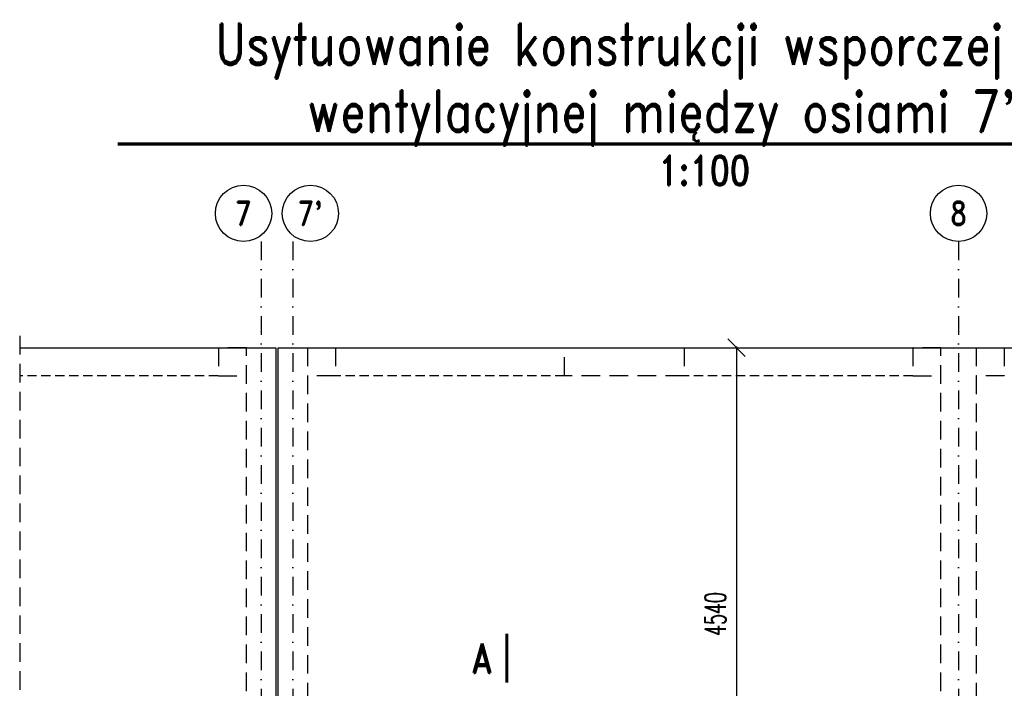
# Model space of a CAD drawing. Header units: millimetres. Extents: x -228255 to 14536, y -140109 to 119945.
# Tile 68 of 123: x -195899 to -187506, y 84816 to 90515. Entities that reach past the tile are written whole.
import ezdxf
from ezdxf.enums import TextEntityAlignment as Align

# ---------------------------------------------------------------- set-up
doc = ezdxf.new("R2010")
doc.units = ezdxf.units.MM
doc.header["$LTSCALE"] = 2.5
for name, pattern in [('DASHDOT', [25.4, 12.7, -6.35, 0, -6.35]), ('DASHED', [19.05, 12.7, -6.35]), ('DASHED2', [9.525, 6.35, -3.175])]:
    doc.linetypes.add(name, pattern=pattern)
for name, color, linetype in [('Gruba', 6, 'Continuous'), ('Nadproza', 202, 'DASHED2'), ('Opis_osi', 7, 'Continuous'), ('Osie', 134, 'DASHDOT'), ('Przerywana', 5, 'DASHED'), ('Sciany_nosne', 2, 'DASHED'), ('Widok', 8, 'Continuous'), ('Wymiary', 86, 'Continuous')]:
    doc.layers.add(name, color=color, linetype=linetype)
doc.styles.add('Romans', font='romans.shx', dxfattribs={"width": 0.6})
doc.styles.add('style1', font='romand.shx', dxfattribs={"width": 0.8})
doc.dimstyles.new('Skala_100', dxfattribs={"dimtxt": 180, "dimasz": 150, "dimexe": 100, "dimexo": 200, "dimgap": 90, "dimtad": 1, "dimdec": 0, "dimrnd": 1, "dimdsep": 46, "dimtxsty": 'Romans', "dimblk": 'OBLIQUE', "dimcen": 0, "dimdle": 10, "dimclrd": 256, "dimclre": 256, "dimclrt": 31, "dimadec": 0, "dimazin": 0, "dimtfac": 1, "dimtdec": 0, "dimtix": 1, "dimtmove": 2, "dimatfit": 0, "dimfxl": 1, "dimtolj": 1, "dimtzin": 0, "dimlwd": -1, "dimlwe": -1, "dimarcsym": 0})

# ---------------------------------------------------------------- blocks, each defined once
blk = doc.blocks.new('Os_centrum')
at = {"color": 7}
blk.add_circle((0, 0), 30, dxfattribs=at)
at = {"color": 31, "style": 'style1', "width": 0.8}
blk.add_attdef('222', text='', height=25, dxfattribs=at).set_placement((0, 0), align=Align.MIDDLE)
blk = doc.blocks.new('_Oblique')
at = {"color": 0, "linetype": 'ByBlock', "lineweight": -2}
blk.add_line((-0.5, -0.5), (0.5, 0.5), dxfattribs=at)
blk = doc.blocks.new('*D634')
at = {"layer": 'Defpoints', "color": 0, "transparency": 16777216}
for p in [(-190080.6, 87719.2), (-189788.4, 83179.2), (-189595.7, 83179.2)]:
    blk.add_point(p, dxfattribs=at)
at = {"layer": 'Wymiary', "transparency": 16777216}
for p, q in [((-189880.6, 87719.2), (-189688.4, 87719.2)), ((-189788.4, 87729.2), (-189788.4, 83169.2)), ((-189795.7, 83179.2), (-189888.4, 83179.2))]:
    blk.add_line(p, q, dxfattribs=at)
at = {"layer": 'Wymiary', "transparency": 16777216, "xscale": 150, "yscale": 150, "zscale": 150}
for p, rotation in [((-189788.4, 87719.2), 90), ((-189788.4, 83179.2), 270)]:
    blk.add_blockref('_Oblique', p, dxfattribs=dict(at, rotation=rotation))
at = {"layer": 'Wymiary', "color": 31, "transparency": 16777216, "insert": (-189968.4, 85449.2), "char_height": 180, "attachment_point": 5, "rotation": 90, "style": 'Romans'}
blk.add_mtext('\\A1;4540', dxfattribs=at)

msp = doc.modelspace()

# ---------------------------------------------------------------- linework, layer by layer
at = {"layer": 'Gruba'}
for points, const_width in [([(-195063.24, 89455.07), (-185063.24, 89455.07)], 30), ([(-191747.03, 85281.45), (-191747.03, 84864.78)], 25)]:
    msp.add_lwpolyline(points, dxfattribs=dict(at, const_width=const_width))
at = {"layer": 'Nadproza', "ltscale": 5}
for p, q in [((-195898.7, 87719.24), (-194206.22, 87719.24)), ((-193206.22, 87719.24), (-191255.61, 87719.24)), ((-190235.61, 87719.24), (-188285.61, 87719.24)), ((-194206.22, 87479.24), (-195898.7, 87479.24)), ((-191255.61, 87479.24), (-193206.22, 87479.24)), ((-188285.61, 87479.24), (-190235.61, 87479.24))]:
    msp.add_line(p, q, dxfattribs=at)
at = {"layer": 'Osie', "ltscale": 5}
for p, q in [((-193840.61, 88623.95), (-193840.61, 71319.24)), ((-193570.61, 88623.95), (-193570.61, 71319.24)), ((-187895.61, 88623.95), (-187895.61, 71319.24))]:
    msp.add_line(p, q, dxfattribs=at)
at = {"layer": 'Przerywana', "ltscale": 5}
msp.add_line((-195898.7, 87819.24), (-195898.7, 73219.24), dxfattribs=at)
at = {"layer": 'Sciany_nosne', "ltscale": 5}
for p, q in [((-193965.42, 87719.24), (-194205.42, 87719.24)), ((-194205.42, 87719.24), (-194205.42, 87479.24)), ((-193965.42, 81459.24), (-193965.42, 87719.24)), ((-193965.42, 87719.24), (-193715.42, 87719.24)), ((-193715.42, 87719.24), (-193715.42, 81459.24)), ((-193696.22, 81459.24), (-193696.22, 87719.24)), ((-193696.22, 87719.24), (-193446.22, 87719.24)), ((-193446.22, 87719.24), (-193446.22, 81459.24)), ((-193446.22, 87719.24), (-193206.22, 87719.24)), ((-193206.22, 87719.24), (-193206.22, 87479.24)), ((-191255.61, 87719.24), (-190235.61, 87719.24)), ((-191255.61, 87479.24), (-191255.61, 87719.24)), ((-190235.61, 87719.24), (-190235.61, 87479.24)), ((-188045.61, 87719.24), (-188285.61, 87719.24)), ((-188285.61, 87719.24), (-188285.61, 87479.24)), ((-188045.61, 81459.24), (-188045.61, 87719.24)), ((-188045.61, 87719.24), (-187745.61, 87719.24)), ((-187745.61, 87719.24), (-187745.61, 81459.24)), ((-187745.61, 87719.24), (-187505.61, 87719.24)), ((-187505.61, 87719.24), (-187505.61, 87479.24)), ((-194205.42, 87479.24), (-193965.42, 87479.24)), ((-193206.22, 87479.24), (-193446.22, 87479.24)), ((-190235.61, 87479.24), (-191255.61, 87479.24)), ((-188285.61, 87479.24), (-188045.61, 87479.24)), ((-187505.61, 87479.24), (-187745.61, 87479.24))]:
    msp.add_line(p, q, dxfattribs=at)
at = {"layer": 'Widok'}
for p, q in [((-195898.7, 87719.24), (-193715.42, 87719.24)), ((-193715.42, 87719.24), (-193715.42, 73319.24)), ((-193696.22, 87719.24), (-180398.7, 87719.24)), ((-193696.22, 73319.24), (-193696.22, 87719.24))]:
    msp.add_line(p, q, dxfattribs=at)

# ---------------------------------------------------------------- block references
at = {"layer": 'Opis_osi', "ltscale": 5, "xscale": 8, "yscale": 8, "zscale": 8}
for p, values in [((-193990.61, 88863.95), {'222': '7'}), ((-193420.61, 88863.95), {'222': "7'"}), ((-187895.61, 88863.95), {'222': '8'})]:
    msp.add_blockref('Os_centrum', p, dxfattribs=at).add_auto_attribs(values)

# ---------------------------------------------------------------- texts
at = {"layer": 'Gruba', "style": 'style1', "width": 0.8}
for s, p in [('Usytuowanie konstrukcji wsporczej centrali', (-190063.24, 90025.07)), ("wentylacyjnej między osiami 7' i 8", (-190063.24, 89455.07))]:
    msp.add_text(s, height=350, dxfattribs=at).set_placement(p, align=Align.BOTTOM_CENTER)
msp.add_text('1:100', height=250, dxfattribs=at).set_placement((-190063.24, 89355.07), align=Align.TOP_CENTER)
msp.add_text('A', height=250, dxfattribs=at).set_placement((-191872.03, 85073.12), align=Align.MIDDLE_RIGHT)

# ---------------------------------------------------------------- dimensions: what is measured, and where the dimension line sits
at = {"layer": 'Wymiary'}
dim = msp.add_linear_dim(base=(-189788.38, 83179.24), p1=(-190080.64, 87719.24), p2=(-189595.7, 83179.24), angle=90, dimstyle='Skala_100', dxfattribs=at)
dim.commit()
dim.dimension.update_dxf_attribs({"geometry": '*D634', "text_midpoint": (-189968.38, 85449.24)})

doc.saveas('drawing.dxf')
